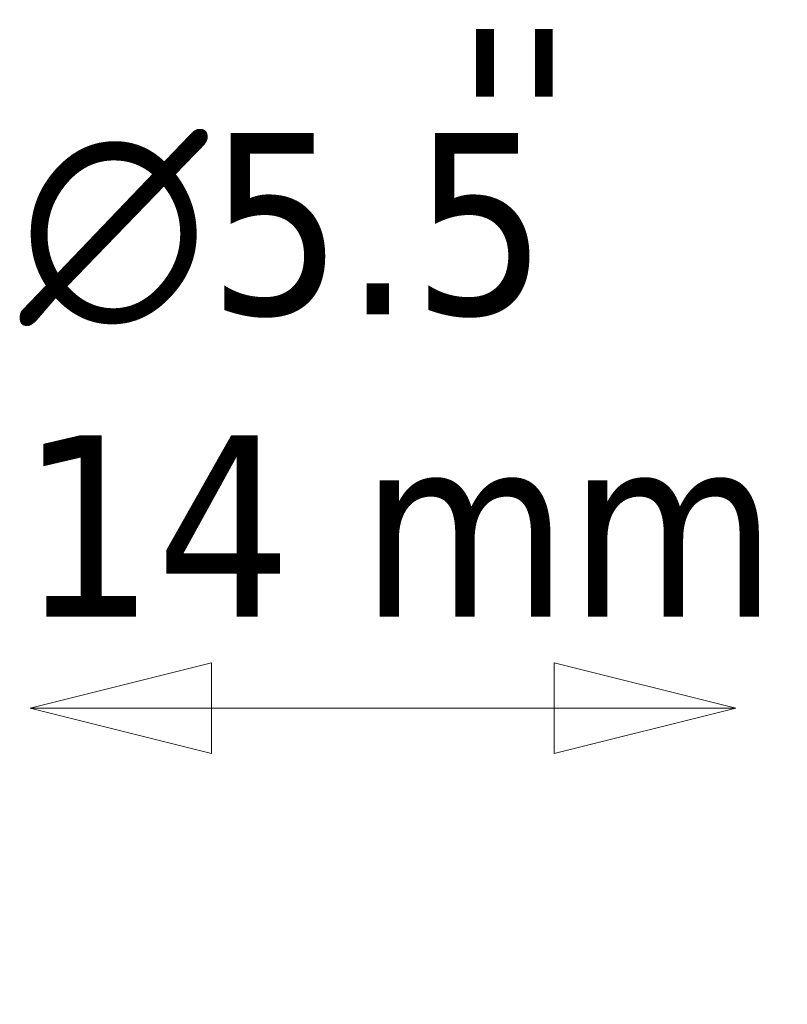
# Model space of a CAD drawing. Header units: millimetres. Extents: x 584 to 3241, y 318 to 2270.
# Tile 6 of 21: x 1036 to 1189, y 606 to 801. Entities that reach past the tile are written whole.
import ezdxf

# ---------------------------------------------------------------- set-up
doc = ezdxf.new("R2010")
doc.units = ezdxf.units.MM
doc.header["$LTSCALE"] = 12
doc.layers.add('Symbol (ISO)', color=7, linetype='Continuous', lineweight=50)
doc.layers.add('Wymiar (ISO)', color=7, linetype='Continuous', lineweight=18)
doc.styles.add('Tekst notatki (ISO)', font='tahoma.ttf')
doc.dimstyles.new('Domyślne (ISO)', dxfattribs={"dimscale": 12, "dimtxt": 3, "dimasz": 3, "dimexe": 3.175, "dimexo": 0, "dimgap": 0.762, "dimtad": 1, "dimdec": 1, "dimlfac": 0.03937, "dimrnd": 1e-08, "dimzin": 0, "dimdsep": 46, "dimtxsty": 'Tekst notatki (ISO)', "dimblk": 'Filled-1', "dimcen": 0.09, "dimdle": 10, "dimse1": 1, "dimse2": 1, "dimclrd": 256, "dimclre": 256, "dimclrt": 256, "dimadec": 0, "dimazin": 0, "dimtfac": 1, "dimtmove": 0, "dimatfit": 3, "dimfxl": 1, "dimtolj": 1, "dimlwd": 15, "dimlwe": 15, "dimarcsym": 0})

# ---------------------------------------------------------------- blocks, each defined once
blk = doc.blocks.new('Filled-1')
at = {"color": 0}
for p, q in [((0, 0), (-1, 0.25)), ((-1, 0.25), (-1, -0.25)), ((-1, 0), (0, 0)), ((-1, -0.25), (0, 0))]:
    blk.add_line(p, q, dxfattribs=at)
at = {"color": 0, "flags": 128}
blk.add_lwpolyline([(-1, -0.25), (0, 0), (-1, 0.25), (-1, -0.25)], dxfattribs=at)
at = {"color": 0}
blk.add_solid([(-1, -0.25), (0, 0), (-1, 0.25), (-1, -0.25)], dxfattribs=at)
blk = doc.blocks.new('*D7')
at = {"layer": 'Defpoints', "color": 0, "transparency": 16777216}
for p in [(1178.53, 664.57), (1038.53, 589.42), (1178.53, 589.42)]:
    blk.add_point(p, dxfattribs=at)
at = {"layer": 'Wymiar (ISO)', "lineweight": 15, "transparency": 16777216}
blk.add_line((1074.53, 664.57), (1142.53, 664.57), dxfattribs=at)
at = {"layer": 'Wymiar (ISO)', "lineweight": 15, "transparency": 16777216, "xscale": 36, "yscale": 36, "zscale": 36, "rotation": 180}
blk.add_blockref('Filled-1', (1038.53, 664.57), dxfattribs=at)
at = {"layer": 'Wymiar (ISO)', "lineweight": 15, "transparency": 16777216, "xscale": 36, "yscale": 36, "zscale": 36}
blk.add_blockref('Filled-1', (1178.53, 664.57), dxfattribs=at)
at = {"layer": 'Wymiar (ISO)', "lineweight": 18, "transparency": 16777216, "insert": (1036.46, 778.76), "char_height": 36, "attachment_point": 1, "style": 'Tekst notatki (ISO)'}
blk.add_mtext('\\A1;{\\fAIGDT|b0|i0;\\ln}\\fTahoma|b0|i0;5.5\\P14 mm', dxfattribs=at)

msp = doc.modelspace()

# ---------------------------------------------------------------- texts
at = {"layer": 'Symbol (ISO)', "insert": (1122.94, 799.37), "char_height": 36, "attachment_point": 1, "style": 'Tekst notatki (ISO)'}
msp.add_mtext("\\fTahoma|b0|i0;''", dxfattribs=at)

# ---------------------------------------------------------------- dimensions: what is measured, and where the dimension line sits
at = {"layer": 'Wymiar (ISO)', "lineweight": 18}
dim = msp.add_linear_dim(base=(1178.53, 664.57), p1=(1038.53, 589.42), p2=(1178.53, 589.42), angle=180, text='{\\fAIGDT|b0|i0;\\ln}\\fTahoma|b0|i0;<>\\P14 mm', dimstyle='Domyślne (ISO)', override={"dimgap": 0.762, "dimdec": 1, "dimlfac": 0.03937, "dimpost": '\\X', "dimse1": 1, "dimse2": 1, "dimtol": 0, "dimlim": 0, "dimtp": 0, "dimtm": 0, "dimtdec": 2, "dimtofl": 0, "dimatfit": 1, "dimtvp": -0.25}, dxfattribs=at)
dim.commit()
dim.dimension.update_dxf_attribs({"geometry": '*D7', "text_midpoint": (1108.53, 664.57), "dimtype": 160})

doc.saveas('drawing.dxf')
